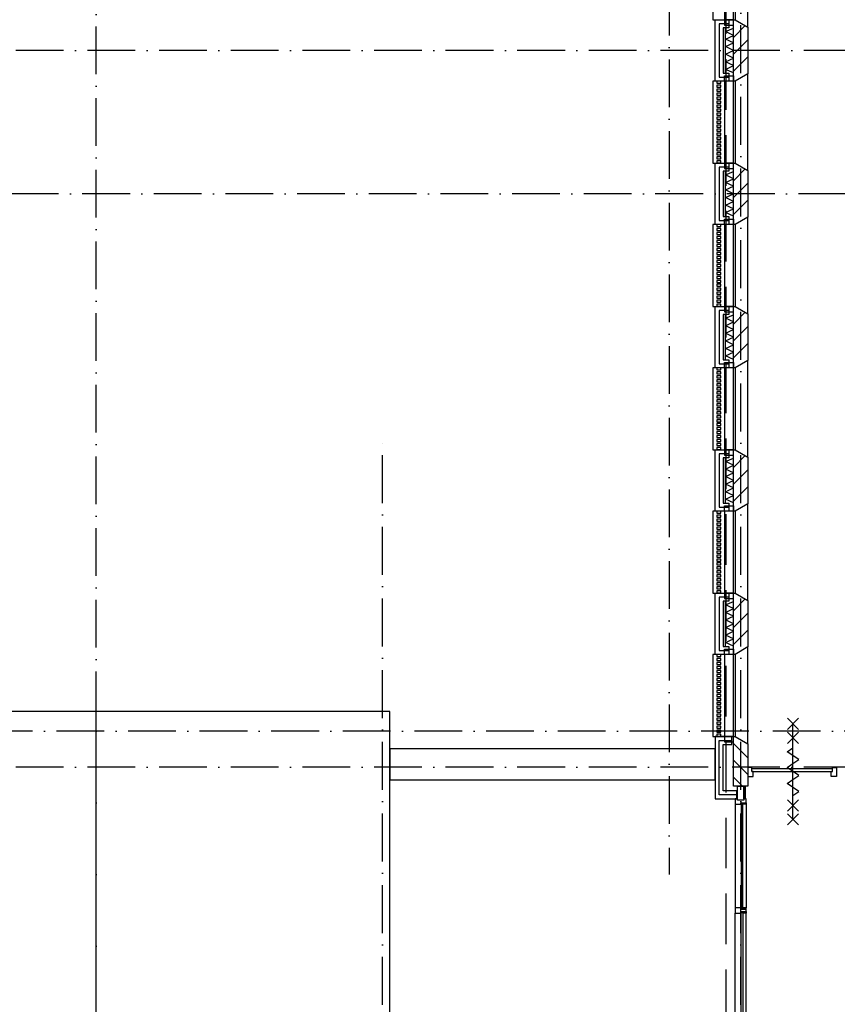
# Model space of a CAD drawing. Header units: millimetres. Extents: x 89505 to 241280, y 191 to 84291.
# Tile 28 of 45: x 165045 to 175319, y 38683 to 51050. Entities that reach past the tile are written whole.
import ezdxf

# ---------------------------------------------------------------- set-up
doc = ezdxf.new("R2010")
doc.units = ezdxf.units.MM
doc.header["$LTSCALE"] = 100
doc.linetypes.add('DASHDOT', pattern=[9, 6, -1.5, 0, -1.5])
doc.linetypes.add('HIDDEN', pattern=[9.525, 6.35, -3.175])
for name, color, linetype in [('AL$1----_ALGEMEEN', 7, 'CONTINUOUS'), ('AL$2----_STEMPEL', 7, 'CONTINUOUS'), ('AL$7----_STRAMIEN', 1, 'DASHDOT'), ('AL21----_BUITENWAND', 4, 'CONTINUOUS'), ('AL21K---_ISOLATIE', 1, 'CONTINUOUS'), ('AL28----_KONSTRUKTIE', 3, 'CONTINUOUS'), ('AL31----_BUITENKOZ', 7, 'CONTINUOUS'), ('AL32----_BINNENKOZ', 7, 'CONTINUOUS'), ('AL65----_BEVEILIGING', 7, 'CONTINUOUS'), ('ALL-----_REFLIJNEN', 8, 'CONTINUOUS'), ('ALXA3---_VOLZWART', 14, 'CONTINUOUS'), ('ALXAB---_PREFABBETON', 1, 'CONTINUOUS'), ('ALXOU---_GLAS', 7, 'CONTINUOUS'), ('LIJN070', 130, 'CONTINUOUS')]:
    doc.layers.add(name, color=color, linetype=linetype)

msp = doc.modelspace()

# ---------------------------------------------------------------- linework, layer by layer
at = {"layer": 'AL$1----_ALGEMEEN', "color": 8}
for p, q in [((169695, 42363), (144315, 42363)), ((166005, 34213), (166005, 42363)), ((169695, 34213), (169695, 42363)), ((173785, 41893), (169695, 41893)), ((169695, 41893), (169695, 41503)), ((173785, 41503), (173785, 41893)), ((169695, 41503), (173785, 41503))]:
    msp.add_line(p, q, dxfattribs=at)
at = {"layer": 'AL$2----_STEMPEL', "color": 8}
for p, q in [((174035, 39897), (174035, 39830)), ((174065, 39897), (174035, 39897)), ((174035, 39830), (174107, 39830)), ((174107, 39897), (174065, 39897)), ((174107, 39880), (174107, 39897)), ((174136, 39880), (174107, 39880)), ((174107, 39847), (174174, 39847)), ((174107, 39830), (174107, 39847)), ((174174, 39880), (174136, 39880)), ((174174, 39847), (174174, 39880))]:
    msp.add_line(p, q, dxfattribs=at)
at = {"layer": 'AL$7----_STRAMIEN', "color": 1}
msp.add_line((174105, 7175), (174105, 61763), dxfattribs=at)
msp.add_line((174105, 7175), (174105, 61763), dxfattribs=at)
for points in [[(173205, 76653), (173205, 40315)], [(166005, 38663), (166005, 76516)], [(239405, 50663), (89505, 50663)], [(190734, 48863), (89505, 48863)], [(239014, 42113), (89505, 42113)], [(239405, 41663), (89505, 41663)]]:
    msp.add_lwpolyline(points, dxfattribs=at)
at = {"layer": 'AL$7----_STRAMIEN'}
msp.add_lwpolyline([(169605, 7175), (169605, 45867)], dxfattribs=at)
at = {"layer": 'AL21----_BUITENWAND', "color": 8}
for p, q in [((173785, 51048), (173954, 51048)), ((173785, 50278), (173785, 51048)), ((173954, 51048), (173954, 50948)), ((173885, 50948), (173885, 50378)), ((173954, 50948), (173885, 50948)), ((173885, 50378), (173954, 50378)), ((173954, 50378), (173954, 50278)), ((173954, 50278), (173785, 50278)), ((173785, 49248), (173954, 49248)), ((173785, 48478), (173785, 49248)), ((173954, 49248), (173954, 49148)), ((173885, 49148), (173885, 48578)), ((173954, 49148), (173885, 49148)), ((173954, 48478), (173785, 48478)), ((173885, 48578), (173954, 48578)), ((173954, 48578), (173954, 48478)), ((173785, 47448), (173954, 47448)), ((173785, 46678), (173785, 47448)), ((173954, 47448), (173954, 47348)), ((173885, 47348), (173885, 46778)), ((173954, 47348), (173885, 47348)), ((173885, 46778), (173954, 46778)), ((173954, 46778), (173954, 46678)), ((173954, 46678), (173785, 46678)), ((173785, 45648), (173954, 45648)), ((173785, 44878), (173785, 45648)), ((173954, 45648), (173954, 45548)), ((173885, 45548), (173885, 44978)), ((173954, 45548), (173885, 45548)), ((173885, 44978), (173954, 44978)), ((173954, 44978), (173954, 44878)), ((173954, 44878), (173785, 44878)), ((173785, 43848), (173954, 43848)), ((173785, 43078), (173785, 43848)), ((173954, 43848), (173954, 43748)), ((173885, 43748), (173885, 43178)), ((173954, 43748), (173885, 43748)), ((173885, 43178), (173954, 43178)), ((173954, 43178), (173954, 43078)), ((173954, 43078), (173785, 43078)), ((173785, 42048), (173785, 41263)), ((173995, 42048), (173785, 42048)), ((173995, 41948), (173995, 42048)), ((173885, 41948), (173995, 41948)), ((173885, 41363), (173885, 41948)), ((174055, 41363), (173885, 41363)), ((174055, 41263), (174055, 41363)), ((173785, 41263), (174055, 41263))]:
    msp.add_line(p, q, dxfattribs=at)
at = {"layer": 'AL21K---_ISOLATIE', "color": 8, "linetype": 'Continuous'}
for p, q in [((173915, 50378), (173915, 50948)), ((173915, 50901), (174015, 50944)), ((174015, 50853), (173915, 50901)), ((173915, 50806), (174015, 50853)), ((174015, 50378), (174015, 50948)), ((174015, 50758), (173915, 50806)), ((173915, 50711), (174015, 50758)), ((174015, 50663), (173915, 50711)), ((173915, 50616), (174015, 50663)), ((174015, 50568), (173915, 50616)), ((173915, 50521), (174015, 50568)), ((174015, 50473), (173915, 50521)), ((173915, 50426), (174015, 50473)), ((174015, 50383), (173915, 50426)), ((173915, 48578), (173915, 49148)), ((173915, 49101), (174015, 49144)), ((174015, 49053), (173915, 49101)), ((174015, 48578), (174015, 49148)), ((173915, 49006), (174015, 49053)), ((174015, 48958), (173915, 49006)), ((173915, 48911), (174015, 48958)), ((174015, 48863), (173915, 48911)), ((173915, 48816), (174015, 48863)), ((174015, 48768), (173915, 48816)), ((173915, 48721), (174015, 48768)), ((174015, 48673), (173915, 48721)), ((173915, 48626), (174015, 48673)), ((174015, 48583), (173915, 48626)), ((173915, 46778), (173915, 47348)), ((173915, 47301), (174015, 47344)), ((174015, 47253), (173915, 47301)), ((173915, 47206), (174015, 47253)), ((174015, 46778), (174015, 47348)), ((174015, 47158), (173915, 47206)), ((173915, 47111), (174015, 47158)), ((174015, 47063), (173915, 47111)), ((173915, 47016), (174015, 47063)), ((174015, 46968), (173915, 47016)), ((173915, 46921), (174015, 46968)), ((174015, 46873), (173915, 46921)), ((173915, 46826), (174015, 46873)), ((174015, 46783), (173915, 46826)), ((173915, 44978), (173915, 45548)), ((173915, 45501), (174015, 45544)), ((174015, 44978), (174015, 45548)), ((174015, 45453), (173915, 45501)), ((173915, 45406), (174015, 45453)), ((174015, 45358), (173915, 45406)), ((173915, 45311), (174015, 45358)), ((174015, 45263), (173915, 45311)), ((173915, 45216), (174015, 45263)), ((174015, 45168), (173915, 45216)), ((173915, 45121), (174015, 45168)), ((174015, 45073), (173915, 45121)), ((173915, 45026), (174015, 45073)), ((174015, 44983), (173915, 45026)), ((173915, 43178), (173915, 43748)), ((173915, 43701), (174015, 43744)), ((174015, 43653), (173915, 43701)), ((173915, 43606), (174015, 43653)), ((174015, 43178), (174015, 43748)), ((174015, 43558), (173915, 43606)), ((173915, 43511), (174015, 43558)), ((174015, 43463), (173915, 43511)), ((173915, 43416), (174015, 43463)), ((174015, 43368), (173915, 43416)), ((173915, 43321), (174015, 43368)), ((174015, 43273), (173915, 43321)), ((173915, 43226), (174015, 43273)), ((174015, 43183), (173915, 43226))]:
    msp.add_line(p, q, dxfattribs=at)
at = {"layer": 'AL28----_KONSTRUKTIE', "color": 8}
for p, q in [((174015, 50278), (174015, 51048)), ((174015, 51048), (174035, 51048)), ((174035, 51048), (174195, 50956)), ((174195, 50956), (174195, 50371)), ((174195, 50371), (174035, 50278)), ((174035, 50278), (174015, 50278)), ((174015, 48478), (174015, 49248)), ((174015, 49248), (174035, 49248)), ((174035, 49248), (174195, 49156)), ((174195, 49156), (174195, 48571)), ((174035, 48478), (174015, 48478)), ((174195, 48571), (174035, 48478)), ((174015, 46678), (174015, 47448)), ((174015, 47448), (174035, 47448)), ((174035, 47448), (174195, 47356)), ((174195, 47356), (174195, 46771)), ((174195, 46771), (174035, 46678)), ((174035, 46678), (174015, 46678)), ((174015, 44878), (174015, 45648)), ((174015, 45648), (174035, 45648)), ((174035, 45648), (174195, 45556)), ((174195, 45556), (174195, 44971)), ((174195, 44971), (174035, 44878)), ((174035, 44878), (174015, 44878)), ((174015, 43078), (174015, 43848)), ((174015, 43848), (174035, 43848)), ((174035, 43848), (174195, 43756)), ((174195, 43756), (174195, 43171)), ((174195, 43171), (174035, 43078)), ((174035, 43078), (174015, 43078))]:
    msp.add_line(p, q, dxfattribs=at)
at = {"layer": 'AL28----_KONSTRUKTIE', "color": 8, "linetype": 'Continuous'}
for p, q in [((173805, 50276), (173805, 50251)), ((173856, 50276), (173805, 50276)), ((173805, 50251), (173856, 50251)), ((173805, 50226), (173805, 50201)), ((173856, 50226), (173805, 50226)), ((173856, 50251), (173856, 50276)), ((173856, 50201), (173856, 50226)), ((173805, 50201), (173856, 50201)), ((173805, 50176), (173805, 50151)), ((173856, 50176), (173805, 50176)), ((173805, 50151), (173856, 50151)), ((173805, 50126), (173805, 50101)), ((173856, 50126), (173805, 50126)), ((173805, 50101), (173856, 50101)), ((173856, 50151), (173856, 50176)), ((173856, 50101), (173856, 50126)), ((173805, 50076), (173805, 50051)), ((173856, 50076), (173805, 50076)), ((173805, 50051), (173856, 50051)), ((173805, 50026), (173805, 50001)), ((173856, 50026), (173805, 50026)), ((173805, 50001), (173856, 50001)), ((173805, 49976), (173805, 49951)), ((173856, 49976), (173805, 49976)), ((173856, 50051), (173856, 50076)), ((173856, 50001), (173856, 50026)), ((173856, 49951), (173856, 49976)), ((173805, 49951), (173856, 49951)), ((173805, 49926), (173805, 49901)), ((173856, 49926), (173805, 49926)), ((173805, 49901), (173856, 49901)), ((173805, 49876), (173805, 49851)), ((173856, 49876), (173805, 49876)), ((173805, 49851), (173856, 49851)), ((173856, 49901), (173856, 49926)), ((173856, 49851), (173856, 49876)), ((173805, 49826), (173805, 49801)), ((173856, 49826), (173805, 49826)), ((173805, 49801), (173856, 49801)), ((173805, 49776), (173805, 49751)), ((173856, 49776), (173805, 49776)), ((173805, 49751), (173856, 49751)), ((173805, 49726), (173805, 49701)), ((173856, 49726), (173805, 49726)), ((173856, 49801), (173856, 49826)), ((173856, 49751), (173856, 49776)), ((173856, 49701), (173856, 49726)), ((173805, 49701), (173856, 49701)), ((173805, 49676), (173805, 49651)), ((173856, 49676), (173805, 49676)), ((173805, 49651), (173856, 49651)), ((173805, 49626), (173805, 49601)), ((173856, 49626), (173805, 49626)), ((173805, 49601), (173856, 49601)), ((173856, 49651), (173856, 49676)), ((173856, 49601), (173856, 49626)), ((173805, 49576), (173805, 49551)), ((173856, 49576), (173805, 49576)), ((173805, 49551), (173856, 49551)), ((173805, 49526), (173805, 49501)), ((173856, 49526), (173805, 49526)), ((173805, 49501), (173856, 49501)), ((173805, 49476), (173805, 49451)), ((173856, 49476), (173805, 49476)), ((173856, 49551), (173856, 49576)), ((173856, 49501), (173856, 49526)), ((173856, 49451), (173856, 49476)), ((173805, 49451), (173856, 49451)), ((173805, 49426), (173805, 49401)), ((173856, 49426), (173805, 49426)), ((173805, 49401), (173856, 49401)), ((173805, 49376), (173805, 49351)), ((173856, 49376), (173805, 49376)), ((173805, 49351), (173856, 49351)), ((173856, 49401), (173856, 49426)), ((173856, 49351), (173856, 49376)), ((173805, 49326), (173805, 49301)), ((173856, 49326), (173805, 49326)), ((173805, 49301), (173856, 49301)), ((173805, 49276), (173805, 49251)), ((173856, 49276), (173805, 49276)), ((173805, 49251), (173856, 49251)), ((173856, 49301), (173856, 49326)), ((173856, 49251), (173856, 49276)), ((173805, 48476), (173805, 48451)), ((173856, 48476), (173805, 48476)), ((173856, 48451), (173856, 48476)), ((173805, 48451), (173856, 48451)), ((173805, 48426), (173805, 48401)), ((173856, 48426), (173805, 48426)), ((173805, 48401), (173856, 48401)), ((173805, 48376), (173805, 48351)), ((173856, 48376), (173805, 48376)), ((173856, 48401), (173856, 48426)), ((173856, 48351), (173856, 48376)), ((173805, 48351), (173856, 48351)), ((173805, 48326), (173805, 48301)), ((173856, 48326), (173805, 48326)), ((173805, 48301), (173856, 48301)), ((173805, 48276), (173805, 48251)), ((173856, 48276), (173805, 48276)), ((173805, 48251), (173856, 48251)), ((173856, 48301), (173856, 48326)), ((173856, 48251), (173856, 48276)), ((173805, 48226), (173805, 48201)), ((173856, 48226), (173805, 48226)), ((173805, 48201), (173856, 48201)), ((173805, 48176), (173805, 48151)), ((173856, 48176), (173805, 48176)), ((173805, 48151), (173856, 48151)), ((173805, 48126), (173805, 48101)), ((173856, 48126), (173805, 48126)), ((173856, 48201), (173856, 48226)), ((173856, 48151), (173856, 48176)), ((173856, 48101), (173856, 48126)), ((173805, 48101), (173856, 48101)), ((173805, 48076), (173805, 48051)), ((173856, 48076), (173805, 48076)), ((173805, 48051), (173856, 48051)), ((173805, 48026), (173805, 48001)), ((173856, 48026), (173805, 48026)), ((173805, 48001), (173856, 48001)), ((173856, 48051), (173856, 48076)), ((173856, 48001), (173856, 48026)), ((173805, 47976), (173805, 47951)), ((173856, 47976), (173805, 47976)), ((173805, 47951), (173856, 47951)), ((173805, 47926), (173805, 47901)), ((173856, 47926), (173805, 47926)), ((173805, 47901), (173856, 47901)), ((173805, 47876), (173805, 47851)), ((173856, 47876), (173805, 47876)), ((173856, 47951), (173856, 47976)), ((173856, 47901), (173856, 47926)), ((173856, 47851), (173856, 47876)), ((173805, 47851), (173856, 47851)), ((173805, 47826), (173805, 47801)), ((173856, 47826), (173805, 47826)), ((173805, 47801), (173856, 47801)), ((173805, 47776), (173805, 47751)), ((173856, 47776), (173805, 47776)), ((173805, 47751), (173856, 47751)), ((173856, 47801), (173856, 47826)), ((173856, 47751), (173856, 47776)), ((173805, 47726), (173805, 47701)), ((173856, 47726), (173805, 47726)), ((173805, 47701), (173856, 47701)), ((173805, 47676), (173805, 47651)), ((173856, 47676), (173805, 47676)), ((173805, 47651), (173856, 47651)), ((173805, 47626), (173805, 47601)), ((173856, 47626), (173805, 47626)), ((173856, 47701), (173856, 47726)), ((173856, 47651), (173856, 47676)), ((173856, 47601), (173856, 47626)), ((173805, 47601), (173856, 47601)), ((173805, 47576), (173805, 47551)), ((173856, 47576), (173805, 47576)), ((173805, 47551), (173856, 47551)), ((173805, 47526), (173805, 47501)), ((173856, 47526), (173805, 47526)), ((173805, 47501), (173856, 47501)), ((173856, 47551), (173856, 47576)), ((173856, 47501), (173856, 47526)), ((173805, 47476), (173805, 47451)), ((173856, 47476), (173805, 47476)), ((173805, 47451), (173856, 47451)), ((173856, 47451), (173856, 47476)), ((173805, 46676), (173805, 46651)), ((173856, 46676), (173805, 46676)), ((173805, 46651), (173856, 46651)), ((173805, 46626), (173805, 46601)), ((173856, 46626), (173805, 46626)), ((173856, 46651), (173856, 46676)), ((173856, 46601), (173856, 46626)), ((173805, 46601), (173856, 46601)), ((173805, 46576), (173805, 46551)), ((173856, 46576), (173805, 46576)), ((173805, 46551), (173856, 46551)), ((173805, 46526), (173805, 46501)), ((173856, 46526), (173805, 46526)), ((173805, 46501), (173856, 46501)), ((173856, 46551), (173856, 46576)), ((173856, 46501), (173856, 46526)), ((173805, 46476), (173805, 46451)), ((173856, 46476), (173805, 46476)), ((173805, 46451), (173856, 46451)), ((173805, 46426), (173805, 46401)), ((173856, 46426), (173805, 46426)), ((173805, 46401), (173856, 46401)), ((173805, 46376), (173805, 46351)), ((173856, 46376), (173805, 46376)), ((173856, 46451), (173856, 46476)), ((173856, 46401), (173856, 46426)), ((173856, 46351), (173856, 46376)), ((173805, 46351), (173856, 46351)), ((173805, 46326), (173805, 46301)), ((173856, 46326), (173805, 46326)), ((173805, 46301), (173856, 46301)), ((173805, 46276), (173805, 46251)), ((173856, 46276), (173805, 46276)), ((173805, 46251), (173856, 46251)), ((173856, 46301), (173856, 46326)), ((173856, 46251), (173856, 46276)), ((173805, 46226), (173805, 46201)), ((173856, 46226), (173805, 46226)), ((173805, 46201), (173856, 46201)), ((173805, 46176), (173805, 46151)), ((173856, 46176), (173805, 46176)), ((173805, 46151), (173856, 46151)), ((173856, 46201), (173856, 46226)), ((173856, 46151), (173856, 46176)), ((173805, 46126), (173805, 46101)), ((173856, 46126), (173805, 46126)), ((173805, 46101), (173856, 46101)), ((173805, 46076), (173805, 46051)), ((173856, 46076), (173805, 46076)), ((173805, 46051), (173856, 46051)), ((173805, 46026), (173805, 46001)), ((173856, 46026), (173805, 46026)), ((173856, 46101), (173856, 46126)), ((173856, 46051), (173856, 46076)), ((173856, 46001), (173856, 46026)), ((173805, 46001), (173856, 46001)), ((173805, 45976), (173805, 45951)), ((173856, 45976), (173805, 45976)), ((173805, 45951), (173856, 45951)), ((173805, 45926), (173805, 45901)), ((173856, 45926), (173805, 45926)), ((173805, 45901), (173856, 45901)), ((173856, 45951), (173856, 45976)), ((173856, 45901), (173856, 45926)), ((173805, 45876), (173805, 45851)), ((173856, 45876), (173805, 45876)), ((173805, 45851), (173856, 45851)), ((173805, 45826), (173805, 45801)), ((173856, 45826), (173805, 45826)), ((173805, 45801), (173856, 45801)), ((173805, 45776), (173805, 45751)), ((173856, 45776), (173805, 45776)), ((173856, 45851), (173856, 45876)), ((173856, 45801), (173856, 45826)), ((173856, 45751), (173856, 45776)), ((173805, 45751), (173856, 45751)), ((173805, 45726), (173805, 45701)), ((173856, 45726), (173805, 45726)), ((173805, 45701), (173856, 45701)), ((173805, 45676), (173805, 45651)), ((173856, 45676), (173805, 45676)), ((173805, 45651), (173856, 45651)), ((173856, 45701), (173856, 45726)), ((173856, 45651), (173856, 45676)), ((173805, 44876), (173805, 44851)), ((173856, 44876), (173805, 44876)), ((173805, 44851), (173856, 44851)), ((173805, 44826), (173805, 44801)), ((173856, 44826), (173805, 44826)), ((173805, 44801), (173856, 44801)), ((173805, 44776), (173805, 44751)), ((173856, 44776), (173805, 44776)), ((173856, 44851), (173856, 44876)), ((173856, 44801), (173856, 44826)), ((173856, 44751), (173856, 44776)), ((173805, 44751), (173856, 44751)), ((173805, 44726), (173805, 44701)), ((173856, 44726), (173805, 44726)), ((173805, 44701), (173856, 44701)), ((173805, 44676), (173805, 44651)), ((173856, 44676), (173805, 44676)), ((173805, 44651), (173856, 44651)), ((173856, 44701), (173856, 44726)), ((173856, 44651), (173856, 44676)), ((173805, 44626), (173805, 44601)), ((173856, 44626), (173805, 44626)), ((173805, 44601), (173856, 44601)), ((173805, 44576), (173805, 44551)), ((173856, 44576), (173805, 44576)), ((173805, 44551), (173856, 44551)), ((173805, 44526), (173805, 44501)), ((173856, 44526), (173805, 44526)), ((173856, 44601), (173856, 44626)), ((173856, 44551), (173856, 44576)), ((173856, 44501), (173856, 44526)), ((173805, 44501), (173856, 44501)), ((173805, 44476), (173805, 44451)), ((173856, 44476), (173805, 44476)), ((173805, 44451), (173856, 44451)), ((173805, 44426), (173805, 44401)), ((173856, 44426), (173805, 44426)), ((173805, 44401), (173856, 44401)), ((173856, 44451), (173856, 44476)), ((173856, 44401), (173856, 44426)), ((173805, 44376), (173805, 44351)), ((173856, 44376), (173805, 44376)), ((173805, 44351), (173856, 44351)), ((173805, 44326), (173805, 44301)), ((173856, 44326), (173805, 44326)), ((173805, 44301), (173856, 44301)), ((173805, 44276), (173805, 44251)), ((173856, 44276), (173805, 44276)), ((173856, 44351), (173856, 44376)), ((173856, 44301), (173856, 44326)), ((173856, 44251), (173856, 44276)), ((173805, 44251), (173856, 44251)), ((173805, 44226), (173805, 44201)), ((173856, 44226), (173805, 44226)), ((173805, 44201), (173856, 44201)), ((173805, 44176), (173805, 44151)), ((173856, 44176), (173805, 44176)), ((173805, 44151), (173856, 44151)), ((173856, 44201), (173856, 44226)), ((173856, 44151), (173856, 44176)), ((173805, 44126), (173805, 44101)), ((173856, 44126), (173805, 44126)), ((173805, 44101), (173856, 44101)), ((173805, 44076), (173805, 44051)), ((173856, 44076), (173805, 44076)), ((173805, 44051), (173856, 44051)), ((173805, 44026), (173805, 44001)), ((173856, 44026), (173805, 44026)), ((173856, 44101), (173856, 44126)), ((173856, 44051), (173856, 44076)), ((173856, 44001), (173856, 44026)), ((173805, 44001), (173856, 44001)), ((173805, 43976), (173805, 43951)), ((173856, 43976), (173805, 43976)), ((173805, 43951), (173856, 43951)), ((173805, 43926), (173805, 43901)), ((173856, 43926), (173805, 43926)), ((173805, 43901), (173856, 43901)), ((173856, 43951), (173856, 43976)), ((173856, 43901), (173856, 43926)), ((173805, 43876), (173805, 43851)), ((173856, 43876), (173805, 43876)), ((173805, 43851), (173856, 43851)), ((173856, 43851), (173856, 43876)), ((173805, 43076), (173805, 43051)), ((173856, 43076), (173805, 43076)), ((173805, 43051), (173856, 43051)), ((173856, 43051), (173856, 43076)), ((173805, 43026), (173805, 43001)), ((173856, 43026), (173805, 43026)), ((173805, 43001), (173856, 43001)), ((173805, 42976), (173805, 42951)), ((173856, 42976), (173805, 42976)), ((173805, 42951), (173856, 42951)), ((173805, 42926), (173805, 42901)), ((173856, 42926), (173805, 42926)), ((173856, 43001), (173856, 43026)), ((173856, 42951), (173856, 42976)), ((173856, 42901), (173856, 42926)), ((173805, 42901), (173856, 42901)), ((173805, 42876), (173805, 42851)), ((173856, 42876), (173805, 42876)), ((173805, 42851), (173856, 42851)), ((173805, 42826), (173805, 42801)), ((173856, 42826), (173805, 42826)), ((173805, 42801), (173856, 42801)), ((173856, 42851), (173856, 42876)), ((173856, 42801), (173856, 42826)), ((173805, 42776), (173805, 42751)), ((173856, 42776), (173805, 42776)), ((173805, 42751), (173856, 42751)), ((173805, 42726), (173805, 42701)), ((173856, 42726), (173805, 42726)), ((173805, 42701), (173856, 42701)), ((173805, 42676), (173805, 42651)), ((173856, 42676), (173805, 42676)), ((173856, 42751), (173856, 42776)), ((173856, 42701), (173856, 42726)), ((173856, 42651), (173856, 42676)), ((173805, 42651), (173856, 42651)), ((173805, 42626), (173805, 42601)), ((173856, 42626), (173805, 42626)), ((173805, 42601), (173856, 42601)), ((173805, 42576), (173805, 42551)), ((173856, 42576), (173805, 42576)), ((173805, 42551), (173856, 42551)), ((173856, 42601), (173856, 42626)), ((173856, 42551), (173856, 42576)), ((173805, 42526), (173805, 42501)), ((173856, 42526), (173805, 42526)), ((173805, 42501), (173856, 42501)), ((173805, 42476), (173805, 42451)), ((173856, 42476), (173805, 42476)), ((173805, 42451), (173856, 42451)), ((173805, 42426), (173805, 42401)), ((173856, 42426), (173805, 42426)), ((173856, 42501), (173856, 42526)), ((173856, 42451), (173856, 42476)), ((173856, 42401), (173856, 42426)), ((173805, 42401), (173856, 42401)), ((173805, 42376), (173805, 42351)), ((173856, 42376), (173805, 42376)), ((173805, 42351), (173856, 42351)), ((173805, 42326), (173805, 42301)), ((173856, 42326), (173805, 42326)), ((173805, 42301), (173856, 42301)), ((173856, 42351), (173856, 42376)), ((173856, 42301), (173856, 42326)), ((173805, 42276), (173805, 42251)), ((173856, 42276), (173805, 42276)), ((173805, 42251), (173856, 42251)), ((173805, 42226), (173805, 42201)), ((173856, 42226), (173805, 42226)), ((173805, 42201), (173856, 42201)), ((173805, 42176), (173805, 42151)), ((173856, 42176), (173805, 42176)), ((173856, 42251), (173856, 42276)), ((173856, 42201), (173856, 42226)), ((173856, 42151), (173856, 42176)), ((173805, 42151), (173856, 42151)), ((173805, 42126), (173805, 42101)), ((173856, 42126), (173805, 42126)), ((173805, 42101), (173856, 42101)), ((173805, 42076), (173805, 42051)), ((173856, 42076), (173805, 42076)), ((173805, 42051), (173856, 42051)), ((173856, 42101), (173856, 42126)), ((173856, 42051), (173856, 42076)), ((174015, 42048), (174035, 42048)), ((174015, 41423), (174015, 42048)), ((174035, 42048), (174195, 41956)), ((174195, 41956), (174195, 41423)), ((174195, 41423), (174015, 41423))]:
    msp.add_line(p, q, dxfattribs=at)
at = {"layer": 'AL31----_BUITENKOZ', "color": 8}
for p, q in [((173755, 52078), (173755, 51048)), ((173901, 52078), (173901, 51048)), ((174015, 51048), (174015, 52078)), ((174035, 52078), (174035, 51048)), ((174195, 50956), (174195, 52171)), ((173755, 51048), (174035, 51048)), ((173901, 51048), (173901, 50981)), ((174015, 51048), (173901, 51048)), ((173901, 51048), (174015, 51048)), ((173901, 50981), (174015, 50981)), ((174015, 50981), (174015, 51048)), ((174035, 51048), (174195, 50956)), ((173901, 50278), (173901, 50345)), ((173901, 50345), (174015, 50345)), ((174015, 50345), (174015, 50278)), ((174195, 50371), (174035, 50278)), ((174195, 49156), (174195, 50371)), ((173755, 50278), (173755, 49248)), ((174035, 50278), (173755, 50278)), ((174015, 50278), (173901, 50278)), ((173901, 50278), (173901, 49248)), ((174015, 50278), (173901, 50278)), ((174015, 49248), (174015, 50278)), ((174035, 50278), (174035, 49248)), ((173755, 49248), (174035, 49248)), ((173901, 49248), (174015, 49248)), ((173901, 49248), (173901, 49181)), ((174015, 49248), (173901, 49248)), ((174015, 49181), (174015, 49248)), ((174035, 49248), (174195, 49156)), ((173901, 49181), (174015, 49181)), ((173755, 48478), (173755, 47448)), ((174035, 48478), (173755, 48478)), ((173901, 48478), (173901, 48545)), ((173901, 48545), (174015, 48545)), ((174015, 48478), (173901, 48478)), ((173901, 48478), (173901, 47448)), ((174015, 48478), (173901, 48478)), ((174015, 48545), (174015, 48478)), ((174015, 47448), (174015, 48478)), ((174195, 48571), (174035, 48478)), ((174035, 48478), (174035, 47448)), ((174195, 47356), (174195, 48571)), ((173755, 47448), (174035, 47448)), ((173901, 47448), (174015, 47448)), ((173901, 47448), (173901, 47381)), ((174015, 47448), (173901, 47448)), ((173901, 47381), (174015, 47381)), ((174015, 47381), (174015, 47448)), ((174035, 47448), (174195, 47356)), ((173901, 46678), (173901, 46745)), ((173901, 46745), (174015, 46745)), ((174015, 46745), (174015, 46678)), ((174195, 46771), (174035, 46678)), ((174195, 45556), (174195, 46771)), ((173755, 46678), (173755, 45648)), ((174035, 46678), (173755, 46678)), ((174015, 46678), (173901, 46678)), ((173901, 46678), (173901, 45648)), ((174015, 46678), (173901, 46678)), ((174015, 45648), (174015, 46678)), ((174035, 46678), (174035, 45648)), ((173755, 45648), (174035, 45648)), ((173901, 45648), (174015, 45648)), ((173901, 45648), (173901, 45581)), ((174015, 45648), (173901, 45648)), ((174015, 45581), (174015, 45648)), ((174035, 45648), (174195, 45556)), ((173901, 45581), (174015, 45581)), ((173901, 44878), (173901, 44945)), ((173901, 44945), (174015, 44945)), ((174015, 44945), (174015, 44878)), ((174195, 44971), (174035, 44878)), ((174195, 43756), (174195, 44971)), ((173755, 44878), (173755, 43848)), ((174035, 44878), (173755, 44878)), ((174015, 44878), (173901, 44878)), ((173901, 44878), (173901, 43848)), ((174015, 44878), (173901, 44878)), ((174015, 43848), (174015, 44878)), ((174035, 44878), (174035, 43848)), ((173755, 43848), (174035, 43848)), ((173901, 43848), (174015, 43848)), ((173901, 43848), (173901, 43781)), ((174015, 43848), (173901, 43848)), ((173901, 43781), (174015, 43781)), ((174015, 43781), (174015, 43848)), ((174035, 43848), (174195, 43756)), ((174195, 43171), (174035, 43078)), ((174195, 41956), (174195, 43171)), ((173755, 43078), (173755, 42048)), ((174035, 43078), (173755, 43078)), ((173901, 43078), (173901, 43145)), ((173901, 43145), (174015, 43145)), ((173901, 43078), (173901, 42048)), ((174015, 43078), (173901, 43078)), ((174015, 43078), (173901, 43078)), ((174015, 43145), (174015, 43078)), ((174015, 42048), (174015, 43078)), ((174035, 43078), (174035, 42048)), ((173755, 42048), (174035, 42048)), ((173901, 42048), (173901, 41981)), ((174015, 42048), (173901, 42048)), ((173901, 42048), (174015, 42048)), ((174015, 41981), (174015, 42048)), ((174035, 42048), (174195, 41956)), ((173901, 41981), (174015, 41981)), ((174065, 41423), (174145, 41423)), ((174065, 41249), (174065, 41423)), ((174145, 41423), (174162, 41423)), ((174145, 41263), (174145, 41423)), ((174145, 41423), (174145, 41249)), ((174162, 41423), (174162, 41263)), ((174035, 41263), (174035, 41196)), ((174065, 41263), (174035, 41263)), ((174035, 41196), (174107, 41196)), ((174035, 41196), (174035, 39897)), ((174065, 41249), (174065, 41263)), ((174145, 41249), (174065, 41249)), ((174145, 41249), (174065, 41249)), ((174107, 41213), (174136, 41213)), ((174107, 41196), (174107, 41213)), ((174107, 41213), (174174, 41213)), ((174107, 41196), (174107, 41213)), ((174111, 41196), (174107, 41196)), ((174111, 41209), (174111, 41196)), ((174132, 41209), (174111, 41209)), ((174132, 41196), (174132, 41209)), ((174136, 41196), (174132, 41196)), ((174136, 41213), (174136, 41196)), ((174136, 41196), (174136, 41213)), ((174136, 41213), (174174, 41213)), ((174174, 41196), (174136, 41196)), ((174145, 41263), (174145, 41249)), ((174174, 41263), (174145, 41263)), ((174162, 41263), (174145, 41263)), ((174174, 41213), (174174, 41263)), ((174174, 41213), (174174, 41196)), ((174174, 41196), (174174, 39897)), ((174035, 38530), (174035, 39830)), ((174107, 39897), (174107, 39880)), ((174111, 39897), (174107, 39897)), ((174107, 39880), (174136, 39880)), ((174107, 39847), (174136, 39847)), ((174107, 39830), (174107, 39847)), ((174111, 39830), (174107, 39830)), ((174111, 39884), (174111, 39897)), ((174132, 39884), (174111, 39884)), ((174111, 39843), (174111, 39830)), ((174132, 39843), (174111, 39843)), ((174132, 39897), (174132, 39884)), ((174136, 39897), (174132, 39897)), ((174132, 39830), (174132, 39843)), ((174136, 39830), (174132, 39830)), ((174136, 39880), (174136, 39897)), ((174136, 39897), (174136, 39880)), ((174174, 39897), (174136, 39897)), ((174136, 39880), (174174, 39880)), ((174136, 39847), (174136, 39830)), ((174136, 39830), (174136, 39847)), ((174136, 39847), (174174, 39847)), ((174174, 39830), (174136, 39830)), ((174174, 39880), (174174, 39897)), ((174174, 39847), (174174, 39830)), ((174174, 38530), (174174, 39830))]:
    msp.add_line(p, q, dxfattribs=at)
at = {"layer": 'AL32----_BINNENKOZ', "color": 8}
for p, q in [((174245, 41657), (174195, 41657)), ((174195, 41657), (174195, 41543)), ((174245, 41606), (174245, 41657)), ((174245, 41646), (175259, 41646)), ((174245, 41606), (175259, 41606)), ((174262, 41606), (174245, 41606)), ((174262, 41543), (174262, 41606)), ((175242, 41606), (175259, 41606)), ((175242, 41543), (175242, 41606)), ((175259, 41657), (175309, 41657)), ((175259, 41606), (175259, 41657)), ((175309, 41657), (175309, 41543)), ((174195, 41543), (174262, 41543)), ((175309, 41543), (175242, 41543))]:
    msp.add_line(p, q, dxfattribs=at)
at = {"layer": 'AL65----_BEVEILIGING', "color": 8, "linetype": 'Continuous'}
for points in [[(174692, 42136), (174832, 42276)], [(174832, 42136), (174692, 42276)], [(174762, 41006), (174762, 42206)], [(174692, 41961), (174832, 42101)], [(174832, 41961), (174692, 42101)], [(174762, 41706), (174837, 41756), (174687, 41856), (174762, 41906)], [(174762, 41506), (174837, 41556), (174687, 41656), (174762, 41706)], [(174762, 41306), (174837, 41356), (174687, 41456), (174762, 41506)], [(174832, 41111), (174692, 41251)], [(174692, 41111), (174832, 41251)], [(174692, 40936), (174832, 41076)], [(174832, 40936), (174692, 41076)]]:
    msp.add_lwpolyline(points, dxfattribs=at)
at = {"layer": 'ALL-----_REFLIJNEN', "color": 8, "linetype": 'Continuous'}
for p, q in [((173835, 50998), (173835, 50328)), ((173954, 50998), (173835, 50998)), ((173835, 50328), (173954, 50328)), ((173835, 49198), (173835, 48528)), ((173954, 49198), (173835, 49198)), ((173835, 48528), (173954, 48528)), ((173835, 47398), (173835, 46728)), ((173954, 47398), (173835, 47398)), ((173835, 46728), (173954, 46728)), ((173835, 45598), (173835, 44928)), ((173954, 45598), (173835, 45598)), ((173835, 44928), (173954, 44928)), ((173835, 43798), (173835, 43128)), ((173954, 43798), (173835, 43798)), ((173835, 43128), (173954, 43128)), ((173835, 41998), (173995, 41998)), ((173835, 41313), (173835, 41998)), ((174055, 41313), (173835, 41313))]:
    msp.add_line(p, q, dxfattribs=at)
at = {"layer": 'ALXA3---_VOLZWART', "color": 8}
for p, q in [((173835, 50998), (173835, 50328)), ((173954, 50998), (173835, 50998)), ((173835, 50328), (173954, 50328)), ((173835, 49198), (173835, 48528)), ((173954, 49198), (173835, 49198)), ((173835, 48528), (173954, 48528)), ((173835, 47398), (173835, 46728)), ((173954, 47398), (173835, 47398)), ((173835, 46728), (173954, 46728)), ((173835, 45598), (173835, 44928)), ((173954, 45598), (173835, 45598)), ((173835, 44928), (173954, 44928)), ((173835, 43798), (173835, 43128)), ((173954, 43798), (173835, 43798)), ((173835, 43128), (173954, 43128)), ((173835, 41998), (173995, 41998)), ((173835, 41313), (173835, 41998)), ((174055, 41313), (173835, 41313))]:
    msp.add_line(p, q, dxfattribs=at)
at = {"layer": 'ALXAB---_PREFABBETON', "color": 8}
for p, q in [((174015, 51039), (174024, 51048)), ((174015, 50827), (174163, 50975)), ((174015, 50615), (174195, 50795)), ((174015, 50403), (174195, 50583)), ((174015, 49239), (174024, 49248)), ((174015, 49027), (174163, 49175)), ((174015, 48815), (174195, 48995)), ((174015, 48603), (174195, 48783)), ((174015, 47439), (174024, 47448)), ((174015, 47227), (174163, 47375)), ((174015, 47015), (174195, 47195)), ((174015, 46803), (174195, 46983)), ((174015, 45639), (174024, 45648)), ((174015, 45427), (174163, 45575)), ((174015, 45215), (174195, 45395)), ((174015, 45003), (174195, 45183)), ((174015, 43839), (174024, 43848)), ((174015, 43627), (174163, 43775)), ((174015, 43415), (174195, 43595)), ((174015, 43203), (174195, 43383)), ((174015, 41961), (174195, 41781)), ((174015, 41749), (174195, 41569)), ((174015, 41536), (174128, 41423))]:
    msp.add_line(p, q, dxfattribs=at)
at = {"layer": 'ALXOU---_GLAS', "color": 8}
for p, q in [((174111, 41209), (174111, 39884)), ((174132, 41209), (174111, 41209)), ((174132, 39884), (174132, 41209)), ((174111, 39884), (174132, 39884)), ((174111, 38517), (174111, 39843)), ((174111, 39843), (174132, 39843)), ((174132, 39843), (174132, 38517))]:
    msp.add_line(p, q, dxfattribs=at)
at = {"layer": 'LIJN070', "linetype": 'HIDDEN'}
msp.add_line((173920, 78175), (173920, 5064), dxfattribs=at)

doc.saveas('drawing.dxf')
